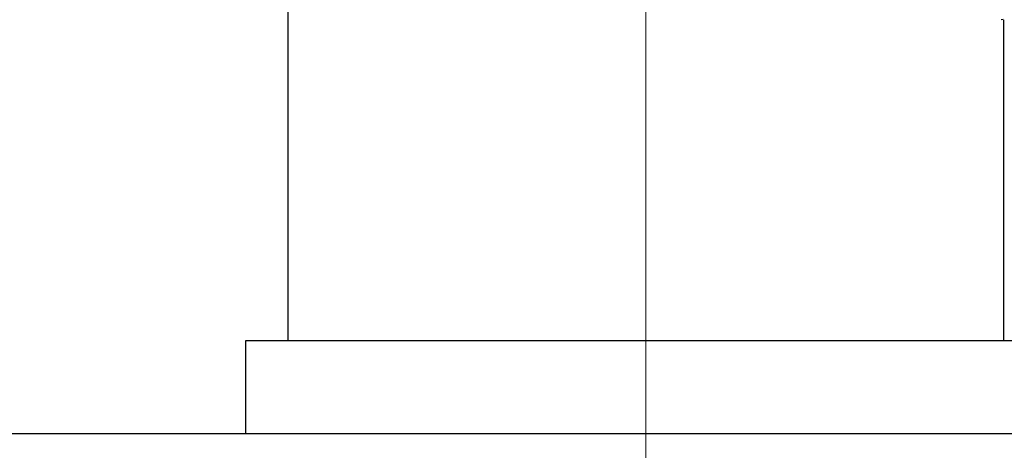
# Model space of a CAD drawing. Header units: millimetres. Extents: x 262469 to 275208, y -32539 to 9411.
# Tile 134 of 256: x 268048 to 268064, y -13986 to -13979. Entities that reach past the tile are written whole.
import ezdxf

# ---------------------------------------------------------------- set-up
doc = ezdxf.new("R2010")
doc.units = ezdxf.units.MM
doc.header["$LTSCALE"] = 100
doc.layers.add('$ IE_TELETECHNIKA', color=5, linetype='Continuous', lineweight=30)

msp = doc.modelspace()

# ---------------------------------------------------------------- linework, layer by layer
at = {"layer": '$ IE_TELETECHNIKA', "color": 7, "linetype": 'Continuous', "lineweight": 5, "ltscale": 20.32}
for p, q in [((268058.107, -13966.129), (268058.107, -13984.396)), ((268058.107, -13984.396), (268058.107, -13988.428))]:
    msp.add_line(p, q, dxfattribs=at)
at = {"layer": '$ IE_TELETECHNIKA', "color": 7, "linetype": 'Continuous'}
for p, q in [((268052.249, -13978.863), (268052.249, -13984.396)), ((268063.965, -13984.396), (268063.965, -13979.149)), ((268051.556, -13984.396), (268051.556, -13985.908)), ((268064.658, -13984.396), (268051.556, -13984.396)), ((267934.646, -13985.908), (268186.607, -13985.908))]:
    msp.add_line(p, q, dxfattribs=at)
msp.add_lwpolyline([(268063.954, -13979.144), (268063.924, -13979.149)], dxfattribs=at)

doc.saveas('drawing.dxf')
